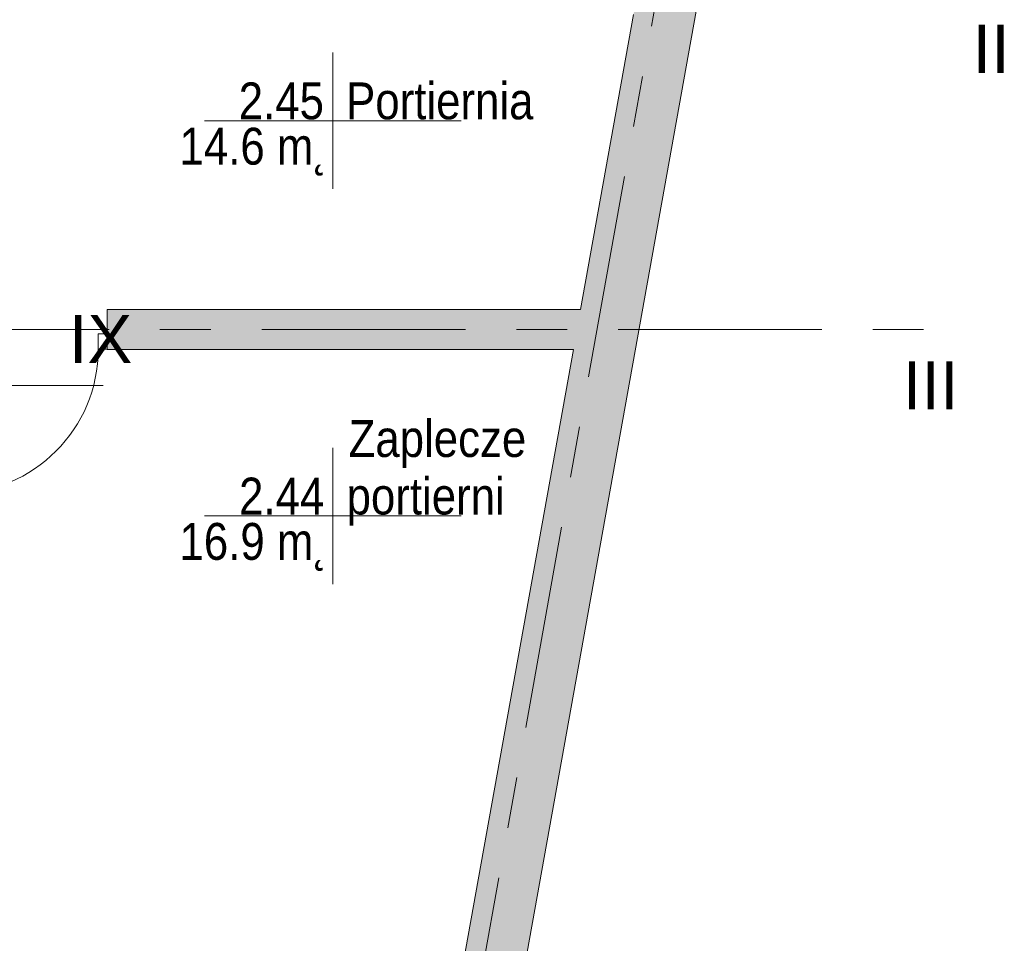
# Model space of a CAD drawing. Header units: centimetres. Extents: x -2574 to 3083, y -1 to 3760.
# Tile 50 of 58: x 1290 to 1904, y 2460 to 3037. Entities that reach past the tile are written whole.
import ezdxf

# ---------------------------------------------------------------- set-up
doc = ezdxf.new("R2010")
doc.units = ezdxf.units.CM
doc.linetypes.add('Oś', pattern=[222.25, 127, -31.75, 31.75, -31.75])
for name, color, linetype, lineweight in [('A-AREA-IDEN', 2, 'Continuous', 13), ('A-DETL-GENF', 92, 'Continuous', 9), ('A-DETL-MEDM', 33, 'Continuous', 13), ('A-DOOR', 31, 'Continuous', 13), ('A-WALL', 113, 'Continuous', 13), ('S-GRID', 1, 'Continuous', 13), ('S-GRID-IDEN', 1, 'Continuous', 13)]:
    doc.layers.add(name, color=color, linetype=linetype, lineweight=lineweight)
doc.layers.add('A-WALL-PATT', color=111, linetype='Continuous', lineweight=13, plot=False)
doc.styles.add('Arial_4', font='arial.ttf', dxfattribs={"height": 30})
doc.styles.add('Arial_7', font='arial.ttf', dxfattribs={"width": 0.85, "height": 23})

msp = doc.modelspace()

# ---------------------------------------------------------------- linework, layer by layer
at = {"layer": 'A-AREA-IDEN', "color": 251, "lineweight": 9}
for p, q in [((1485.63, 3016.02), (1485.63, 2973.52)), ((1495.38, 2973.52), (1405.63, 2973.52)), ((1405.63, 2973.52), (1565.63, 2973.52)), ((1485.63, 2973.52), (1485.63, 2931.02)), ((1485.63, 2769.45), (1485.63, 2726.95)), ((1495.38, 2726.95), (1405.63, 2726.95)), ((1405.63, 2726.95), (1565.63, 2726.95)), ((1485.63, 2726.95), (1485.63, 2684.45))]:
    msp.add_line(p, q, dxfattribs=at)
at = {"layer": 'A-DETL-GENF', "color": 251, "lineweight": 9}
for p, q in [((1344.88, 2840.53), (1339.38, 2840.53)), ((1339.38, 2840.53), (1339.38, 2830.98)), ((1344.88, 2830.98), (1344.88, 2840.53)), ((1339.38, 2830.98), (1344.88, 2830.98))]:
    msp.add_line(p, q, dxfattribs=at)
at = {"layer": 'A-DETL-MEDM', "color": 251, "lineweight": 9}
for p, q in [((1339.38, 2840.53), (1339.38, 2830.98)), ((1344.88, 2840.53), (1339.38, 2840.53)), ((1344.88, 2830.98), (1344.88, 2840.53)), ((1339.38, 2830.98), (1344.88, 2830.98))]:
    msp.add_line(p, q, dxfattribs=at)
at = {"layer": 'A-DOOR', "color": 251, "lineweight": 9}
msp.add_arc((1249.38, 2830.98), 90, 270, 0, dxfattribs=at)
at = {"layer": 'A-WALL', "color": 251, "lineweight": 9}
for p, q in [((1585.71, 2337.33), (1804.33, 3555.33)), ((1640.17, 2855.83), (1673.17, 3039.71)), ((1640.17, 2855.83), (1344.88, 2855.83)), ((1344.88, 2855.83), (1344.88, 2840.53)), ((1344.88, 2830.98), (1344.88, 2830.83)), ((1344.88, 2830.83), (1635.68, 2830.83)), ((1553.92, 2375.33), (1635.68, 2830.83))]:
    msp.add_line(p, q, dxfattribs=at)
at = {"layer": 'A-WALL-PATT', "color": 251, "linetype": 'Continuous', "lineweight": 9, "extrusion": (0, 0, -1)}
for points in [[(-1553.92, 2375.33), (-1585.71, 2337.33), (-1703.72, 3209.9)], [(-1703.72, 3209.9), (-1585.71, 2337.33), (-1742.33, 3209.9)], [(-1635.68, 2830.83), (-1344.88, 2855.83), (-1344.88, 2830.83)], [(-1344.88, 2855.83), (-1635.68, 2830.83), (-1640.17, 2855.83)]]:
    msp.add_solid(points, dxfattribs=at)
at = {"layer": 'S-GRID', "color": 251, "linetype": 'Oś', "lineweight": 9}
for p, q in [((1785.44, 3594.96), (1556.23, 2317.96)), ((-1225.62, 2843.33), (1859.41, 2843.33)), ((1342.46, 2808.33), (-1368.76, 2808.33))]:
    msp.add_line(p, q, dxfattribs=at)

# ---------------------------------------------------------------- texts
at = {"layer": 'A-AREA-IDEN', "color": 251, "lineweight": 9, "style": 'Arial_7', "width": 0.85}
for s, p in [('2.45', (1426.97, 2974.4)), ('Portiernia', (1493.95, 2974.4)), ('14.6 m˛', (1390.04, 2946.13)), ('Zaplecze', (1495.51, 2763.74)), ('2.44', (1427.19, 2727.84)), ('portierni', (1494.26, 2727.84)), ('16.9 m˛', (1390.04, 2699.56))]:
    msp.add_text(s, height=23, dxfattribs=at).set_placement(p)
at = {"layer": 'S-GRID-IDEN', "color": 251, "lineweight": 9, "style": 'Arial_4'}
for s, p in [('II', (1884.57, 3003.38)), ('IX', (1320.99, 2822.39)), ('III', (1841.06, 2793.38))]:
    msp.add_text(s, height=30, dxfattribs=at).set_placement(p)

doc.saveas('drawing.dxf')
